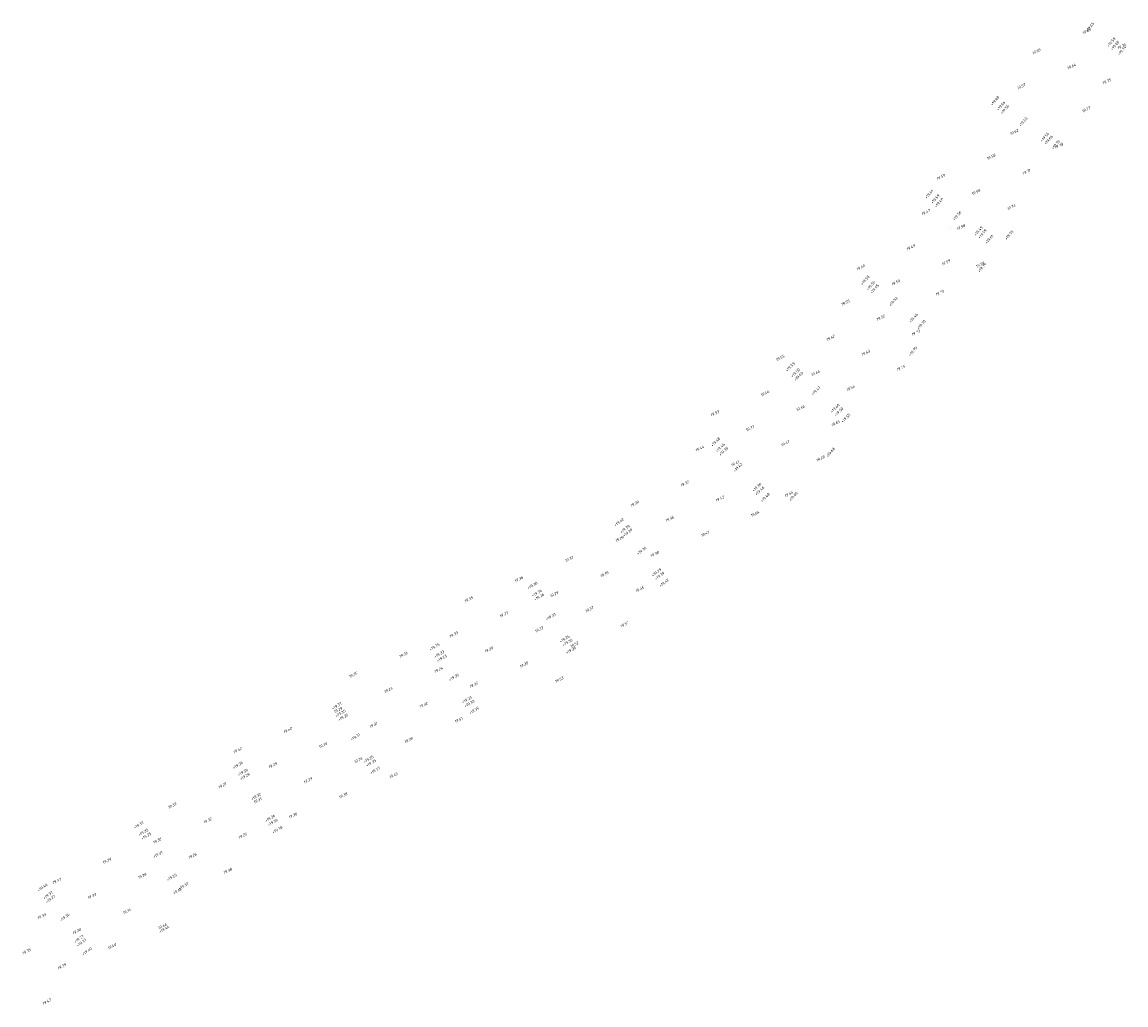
# Model space of a CAD drawing. Header units: metres. Extents: x 202983 to 204040, y 388598 to 392940.
# Tile 4 of 19: x 203753 to 203897, y 389555 to 389683. Entities that reach past the tile are written whole.
import ezdxf

# ---------------------------------------------------------------- set-up
doc = ezdxf.new("R2010")
doc.units = ezdxf.units.M
doc.linetypes.add('XX-HIDDEN', pattern=[4, 2, -2])
for name, color, linetype, lineweight in [('B-WE-OG-HOOGTEPUNT-T18', 252, 'Continuous', 18), ('N-WE-AM-AS_EXTENTION-G', 252, 'XX-HIDDEN', 18), ('N-WE-OG-HOOGTEPUNT-T25', 7, 'Continuous', 25)]:
    doc.layers.add(name, color=color, linetype=linetype, lineweight=lineweight)
doc.styles.add('NLCS-ISO', font='NLCS-ISO.ttf')
doc.styles.add('NLCS-ISO-M200-T18', font='NLCS-ISO.ttf', dxfattribs={"height": 0.36})

msp = doc.modelspace()

# ---------------------------------------------------------------- linework, layer by layer
at = {"layer": 'N-WE-AM-AS_EXTENTION-G', "color": 135, "linetype": 'XX-HIDDEN', "lineweight": 18}
msp.add_line((203874.18, 389656.2), (203874.18, 389656.2), dxfattribs=at)

# ---------------------------------------------------------------- texts
at = {"layer": 'B-WE-OG-HOOGTEPUNT-T18', "linetype": 'Continuous', "lineweight": 18, "char_height": 0.36, "attachment_point": 8, "rotation": 27, "style": 'NLCS-ISO'}
for s, insert in [('{\\fNLCS-ISO|b0|i1|c0|p2;\\C256;19.65}', (203891.95, 389681.73, 19.65)), ('{\\fNLCS-ISO|b0|i1|c0|p2;\\C256;19.74}', (203896.55, 389679.77, 19.74)), ('{\\fNLCS-ISO|b0|i1|c0|p2;\\C256;19.65}', (203885.39, 389679.1, 19.65)), ('{\\fNLCS-ISO|b0|i1|c0|p2;\\C256;19.64}', (203889.98, 389677.14, 19.64)), ('{\\fNLCS-ISO|b0|i1|c0|p2;\\C256;19.57}', (203883.42, 389674.51, 19.57)), ('{\\fNLCS-ISO|b0|i1|c0|p2;\\C256;19.75}', (203894.58, 389675.17, 19.75)), ('{\\fNLCS-ISO|b0|i1|c0|p2;\\C256;19.77}', (203891.89, 389671.51, 19.77)), ('{\\fNLCS-ISO|b0|i1|c0|p2;\\C256;19.62}', (203882.49, 389668.55, 19.62)), ('{\\fNLCS-ISO|b0|i1|c0|p2;\\C256;19.78}', (203888.34, 389666.75, 19.78)), ('{\\fNLCS-ISO|b0|i1|c0|p2;\\C256;19.58}', (203879.49, 389665.31, 19.58)), ('{\\fNLCS-ISO|b0|i1|c0|p2;\\C256;19.59}', (203872.92, 389662.68, 19.59)), ('{\\fNLCS-ISO|b0|i1|c0|p2;\\C256;19.71}', (203884.08, 389663.35, 19.71)), ('{\\fNLCS-ISO|b0|i1|c0|p2;\\C256;19.58}', (203877.52, 389660.71, 19.58)), ('{\\fNLCS-ISO|b0|i1|c0|p2;\\C256;19.74}', (203882.12, 389658.75, 19.74)), ('{\\fNLCS-ISO|b0|i1|c0|p2;\\C256;19.47}', (203870.96, 389658.08, 19.47)), ('{\\fNLCS-ISO|b0|i1|c0|p2;\\C256;19.58}', (203875.55, 389656.12, 19.58)), ('{\\fNLCS-ISO|b0|i1|c0|p2;\\C256;19.49}', (203868.99, 389653.49, 19.49)), ('{\\fNLCS-ISO|b0|i1|c0|p2;\\C256;19.59}', (203873.59, 389651.52, 19.59)), ('{\\fNLCS-ISO|b0|i1|c0|p2;\\C256;19.79}', (203878.05, 389651.2, 19.79)), ('{\\fNLCS-ISO|b0|i1|c0|p2;\\C256;19.60}', (203862.43, 389650.86, 19.6)), ('{\\fNLCS-ISO|b0|i1|c0|p2;\\C256;19.50}', (203867.02, 389648.89, 19.5)), ('{\\fNLCS-ISO|b0|i1|c0|p2;\\C256;19.70}', (203872.78, 389647.54, 19.7)), ('{\\fNLCS-ISO|b0|i1|c0|p2;\\C256;19.55}', (203860.46, 389646.26, 19.55)), ('{\\fNLCS-ISO|b0|i1|c0|p2;\\C256;19.52}', (203865.06, 389644.29, 19.52)), ('{\\fNLCS-ISO|b0|i1|c0|p2;\\C256;19.73}', (203869.65, 389642.33, 19.73)), ('{\\fNLCS-ISO|b0|i1|c0|p2;\\C256;19.42}', (203858.49, 389641.66, 19.42)), ('{\\fNLCS-ISO|b0|i1|c0|p2;\\C256;19.53}', (203863.09, 389639.7, 19.53)), ('{\\fNLCS-ISO|b0|i1|c0|p2;\\C256;19.55}', (203851.93, 389639.03, 19.55)), ('{\\fNLCS-ISO|b0|i1|c0|p2;\\C256;19.44}', (203856.53, 389637.06, 19.44)), ('{\\fNLCS-ISO|b0|i1|c0|p2;\\C256;19.75}', (203867.69, 389637.73, 19.75)), ('{\\fNLCS-ISO|b0|i1|c0|p2;\\C256;19.54}', (203861.12, 389635.1, 19.54)), ('{\\fNLCS-ISO|b0|i1|c0|p2;\\C256;19.46}', (203849.96, 389634.43, 19.46)), ('{\\fNLCS-ISO|b0|i1|c0|p2;\\C256;19.46}', (203854.56, 389632.47, 19.46)), ('{\\fNLCS-ISO|b0|i1|c0|p2;\\C256;19.53}', (203843.4, 389631.8, 19.53)), ('{\\fNLCS-ISO|b0|i1|c0|p2;\\C256;19.37}', (203848, 389629.84, 19.37)), ('{\\fNLCS-ISO|b0|i1|c0|p2;\\C256;19.65}', (203859.16, 389630.5, 19.65)), ('{\\fNLCS-ISO|b0|i1|c0|p2;\\C256;19.47}', (203852.59, 389627.87, 19.47)), ('{\\fNLCS-ISO|b0|i1|c0|p2;\\C256;19.44}', (203841.43, 389627.21, 19.44)), ('{\\fNLCS-ISO|b0|i1|c0|p2;\\C256;19.41}', (203846.03, 389625.24, 19.41)), ('{\\fNLCS-ISO|b0|i1|c0|p2;\\C256;19.68}', (203857.19, 389625.9, 19.68)), ('{\\fNLCS-ISO|b0|i1|c0|p2;\\C256;19.32}', (203839.47, 389622.61, 19.32)), ('{\\fNLCS-ISO|b0|i1|c0|p2;\\C256;19.42}', (203844.06, 389620.64, 19.42)), ('{\\fNLCS-ISO|b0|i1|c0|p2;\\C256;19.66}', (203853.07, 389621.26, 19.66)), ('{\\fNLCS-ISO|b0|i1|c0|p2;\\C256;19.39}', (203832.9, 389619.98, 19.39)), ('{\\fNLCS-ISO|b0|i1|c0|p2;\\C256;19.36}', (203837.5, 389618.01, 19.36)), ('{\\fNLCS-ISO|b0|i1|c0|p2;\\C256;19.64}', (203848.66, 389618.68, 19.64)), ('{\\fNLCS-ISO|b0|i1|c0|p2;\\C256;19.29}', (203830.94, 389615.38, 19.29)), ('{\\fNLCS-ISO|b0|i1|c0|p2;\\C256;19.41}', (203842.1, 389616.05, 19.41)), ('{\\fNLCS-ISO|b0|i1|c0|p2;\\C256;19.37}', (203824.37, 389612.75, 19.37)), ('{\\fNLCS-ISO|b0|i1|c0|p2;\\C256;19.38}', (203835.53, 389613.41, 19.38)), ('{\\fNLCS-ISO|b0|i1|c0|p2;\\C256;19.35}', (203828.97, 389610.78, 19.35)), ('{\\fNLCS-ISO|b0|i1|c0|p2;\\C256;19.36}', (203817.81, 389610.12, 19.36)), ('{\\fNLCS-ISO|b0|i1|c0|p2;\\C256;19.29}', (203822.41, 389608.15, 19.29)), ('{\\fNLCS-ISO|b0|i1|c0|p2;\\C256;19.45}', (203833.57, 389608.82, 19.45)), ('{\\fNLCS-ISO|b0|i1|c0|p2;\\C256;19.35}', (203811.25, 389607.49, 19.35)), ('{\\fNLCS-ISO|b0|i1|c0|p2;\\C256;19.23}', (203815.84, 389605.52, 19.23)), ('{\\fNLCS-ISO|b0|i1|c0|p2;\\C256;19.37}', (203827, 389606.19, 19.37)), ('{\\fNLCS-ISO|b0|i1|c0|p2;\\C256;19.33}', (203820.44, 389603.56, 19.33)), ('{\\fNLCS-ISO|b0|i1|c0|p2;\\C256;19.57}', (203831.6, 389604.22, 19.57)), ('{\\fNLCS-ISO|b0|i1|c0|p2;\\C256;19.33}', (203809.28, 389602.89, 19.33)), ('{\\fNLCS-ISO|b0|i1|c0|p2;\\C256;19.29}', (203813.88, 389600.93, 19.29)), ('{\\fNLCS-ISO|b0|i1|c0|p2;\\C256;19.52}', (203825.04, 389601.59, 19.52)), ('{\\fNLCS-ISO|b0|i1|c0|p2;\\C256;19.36}', (203802.72, 389600.26, 19.36)), ('{\\fNLCS-ISO|b0|i1|c0|p2;\\C256;19.35}', (203796.15, 389597.63, 19.35)), ('{\\fNLCS-ISO|b0|i1|c0|p2;\\C256;19.24}', (203807.31, 389598.29, 19.24)), ('{\\fNLCS-ISO|b0|i1|c0|p2;\\C256;19.35}', (203818.47, 389598.96, 19.35)), ('{\\fNLCS-ISO|b0|i1|c0|p2;\\C256;19.33}', (203811.91, 389596.33, 19.33)), ('{\\fNLCS-ISO|b0|i1|c0|p2;\\C256;19.53}', (203823.07, 389596.99, 19.53)), ('{\\fNLCS-ISO|b0|i1|c0|p2;\\C256;19.24}', (203800.75, 389595.66, 19.24)), ('{\\fNLCS-ISO|b0|i1|c0|p2;\\C256;19.30}', (203805.35, 389593.7, 19.3)), ('{\\fNLCS-ISO|b0|i1|c0|p2;\\C256;19.29}', (203794.19, 389593.03, 19.29)), ('{\\fNLCS-ISO|b0|i1|c0|p2;\\C256;19.40}', (203787.62, 389590.4, 19.4)), ('{\\fNLCS-ISO|b0|i1|c0|p2;\\C256;19.31}', (203798.78, 389591.07, 19.31)), ('{\\fNLCS-ISO|b0|i1|c0|p2;\\C256;19.51}', (203809.94, 389591.73, 19.51)), ('{\\fNLCS-ISO|b0|i1|c0|p2;\\C256;19.39}', (203803.38, 389589.1, 19.39)), ('{\\fNLCS-ISO|b0|i1|c0|p2;\\C256;19.42}', (203781.06, 389587.77, 19.42)), ('{\\fNLCS-ISO|b0|i1|c0|p2;\\C256;19.30}', (203792.22, 389588.44, 19.3)), ('{\\fNLCS-ISO|b0|i1|c0|p2;\\C256;19.28}', (203796.82, 389586.47, 19.28)), ('{\\fNLCS-ISO|b0|i1|c0|p2;\\C256;19.29}', (203785.66, 389585.81, 19.29)), ('{\\fNLCS-ISO|b0|i1|c0|p2;\\C256;19.27}', (203779.09, 389583.17, 19.27)), ('{\\fNLCS-ISO|b0|i1|c0|p2;\\C256;19.29}', (203790.25, 389583.84, 19.29)), ('{\\fNLCS-ISO|b0|i1|c0|p2;\\C256;19.43}', (203801.41, 389584.5, 19.43)), ('{\\fNLCS-ISO|b0|i1|c0|p2;\\C256;19.38}', (203794.85, 389581.87, 19.38)), ('{\\fNLCS-ISO|b0|i1|c0|p2;\\C256;19.39}', (203772.53, 389580.54, 19.39)), ('{\\fNLCS-ISO|b0|i1|c0|p2;\\C256;19.31}', (203783.69, 389581.21, 19.31)), ('{\\fNLCS-ISO|b0|i1|c0|p2;\\C256;19.36}', (203788.29, 389579.24, 19.36)), ('{\\fNLCS-ISO|b0|i1|c0|p2;\\C256;19.32}', (203777.13, 389578.58, 19.32)), ('{\\fNLCS-ISO|b0|i1|c0|p2;\\C256;19.30}', (203770.56, 389575.95, 19.3)), ('{\\fNLCS-ISO|b0|i1|c0|p2;\\C256;19.25}', (203781.72, 389576.61, 19.25)), ('{\\fNLCS-ISO|b0|i1|c0|p2;\\C256;19.29}', (203764, 389573.32, 19.29)), ('{\\fNLCS-ISO|b0|i1|c0|p2;\\C256;19.26}', (203775.16, 389573.98, 19.26)), ('{\\fNLCS-ISO|b0|i1|c0|p2;\\C256;19.38}', (203779.76, 389572.01, 19.38)), ('{\\fNLCS-ISO|b0|i1|c0|p2;\\C256;19.37}', (203757.44, 389570.69, 19.37)), ('{\\fNLCS-ISO|b0|i1|c0|p2;\\C256;19.28}', (203768.6, 389571.35, 19.28)), ('{\\fNLCS-ISO|b0|i1|c0|p2;\\C256;19.35}', (203773.19, 389569.38, 19.35)), ('{\\fNLCS-ISO|b0|i1|c0|p2;\\C256;19.33}', (203762.03, 389568.72, 19.33)), ('{\\fNLCS-ISO|b0|i1|c0|p2;\\C256;19.33}', (203755.47, 389566.09, 19.33)), ('{\\fNLCS-ISO|b0|i1|c0|p2;\\C256;19.34}', (203766.63, 389566.75, 19.34)), ('{\\fNLCS-ISO|b0|i1|c0|p2;\\C256;19.44}', (203771.23, 389564.79, 19.44)), ('{\\fNLCS-ISO|b0|i1|c0|p2;\\C256;19.28}', (203760.07, 389564.12, 19.28)), ('{\\fNLCS-ISO|b0|i1|c0|p2;\\C256;19.40}', (203764.66, 389562.16, 19.4)), ('{\\fNLCS-ISO|b0|i1|c0|p2;\\C256;19.35}', (203753.5, 389561.49, 19.35)), ('{\\fNLCS-ISO|b0|i1|c0|p2;\\C256;19.39}', (203758.1, 389559.53, 19.39)), ('{\\fNLCS-ISO|b0|i1|c0|p2;\\C256;19.43}', (203756.13, 389554.93, 19.43))]:
    msp.add_mtext(s, dxfattribs=dict(at, insert=insert))
at = {"layer": 'N-WE-OG-HOOGTEPUNT-T25', "linetype": 'Continuous', "lineweight": 25, "char_height": 0.36, "attachment_point": 8, "style": 'NLCS-ISO-M200-T18'}
for s, insert, rotation in [('{\\fNLCS-ISO|b0|i0|c0|p2;+19.65}', (203892.46, 389682.33, 19.65), 49.5), ('{\\fNLCS-ISO|b0|i0|c0|p2;+19.58}', (203895.26, 389680.35, 19.58), 49.5), ('{\\fNLCS-ISO|b0|i0|c0|p2;+19.68}', (203895.74, 389679.93, 19.68), 49.5), ('+19.74', (203896.65, 389679.26, 19.7), 49.5), ('{\\fNLCS-ISO|b0|i0|c0|p2;+19.68}', (203880.06, 389672.71, 19.68), 49.5), ('{\\fNLCS-ISO|b0|i0|c0|p2;+19.66}', (203880.85, 389672.04, 19.66), 49.5), ('{\\fNLCS-ISO|b0|i0|c0|p2;+19.56}', (203881.34, 389671.57, 19.56), 49.5), ('{\\fNLCS-ISO|b0|i0|c0|p2;+19.63}', (203883.75, 389669.94, 19.63), 49.5), ('{\\fNLCS-ISO|b0|i0|c0|p2;+19.56}', (203886.56, 389667.95, 19.56), 49.5), ('{\\fNLCS-ISO|b0|i0|c0|p2;+19.66}', (203887.06, 389667.57, 19.66), 49.5), ('+19.70', (203888.01, 389666.96, 19.68), 49.5), ('{\\fNLCS-ISO|b0|i0|c0|p2;+19.61}', (203871.46, 389660.49, 19.61), 49.5), ('{\\fNLCS-ISO|b0|i0|c0|p2;+19.59}', (203872.27, 389659.86, 19.59), 49.5), ('{\\fNLCS-ISO|b0|i0|c0|p2;+19.49}', (203872.74, 389659.39, 19.49), 49.5), ('{\\fNLCS-ISO|b0|i0|c0|p2;+19.56}', (203875.11, 389657.69, 19.56), 49.5), ('{\\fNLCS-ISO|b0|i0|c0|p2;+19.49}', (203877.91, 389655.68, 19.49), 49.5), ('{\\fNLCS-ISO|b0|i0|c0|p2;+19.59}', (203878.42, 389655.31, 19.59), 49.5), ('+19.75', (203881.92, 389655.15, 19.61), 49.5), ('{\\fNLCS-ISO|b0|i0|c0|p2;+19.61}', (203879.32, 389654.6, 19.61), 49.5), ('+19.79', (203878.38, 389650.91, 19.61), 49.5), ('{\\fNLCS-ISO|b0|i0|c0|p2;+19.58}', (203863.11, 389649.25, 19.58), 49.5), ('{\\fNLCS-ISO|b0|i0|c0|p2;+19.55}', (203863.87, 389648.55, 19.55), 49.5), ('{\\fNLCS-ISO|b0|i0|c0|p2;+19.45}', (203864.35, 389648.12, 19.45), 49.5), ('{\\fNLCS-ISO|b0|i0|c0|p2;+19.52}', (203866.8, 389646.47, 19.52), 49.5), ('{\\fNLCS-ISO|b0|i0|c0|p2;+19.46}', (203869.42, 389644.31, 19.46), 49.5), ('+19.70', (203870.45, 389643.45, 19.56), 49.5), ('+19.75', (203869.35, 389639.96, 19.56), 49.5), ('{\\fNLCS-ISO|b0|i0|c0|p2;+19.53}', (203853.32, 389637.9, 19.53), 44.7321), ('{\\fNLCS-ISO|b0|i0|c0|p2;+19.50}', (203853.99, 389637.15, 19.5), 44.7321), ('{\\fNLCS-ISO|b0|i0|c0|p2;+19.40}', (203854.4, 389636.67, 19.4), 44.7321), ('{\\fNLCS-ISO|b0|i0|c0|p2;+19.47}', (203856.68, 389634.8, 19.47), 44.7321), ('{\\fNLCS-ISO|b0|i0|c0|p2;+19.40}', (203859.16, 389632.51, 19.4), 44.7321), ('{\\fNLCS-ISO|b0|i0|c0|p2;+19.50}', (203859.65, 389632.05, 19.5), 44.7321), ('+19.55', (203860.57, 389631.23, 19.53), 44.7321), ('{\\fNLCS-ISO|b0|i0|c0|p2;+19.48}', (203843.57, 389628.11, 19.48), 44.7321), ('{\\fNLCS-ISO|b0|i0|c0|p2;+19.46}', (203844.17, 389627.35, 19.46), 44.7321), ('{\\fNLCS-ISO|b0|i0|c0|p2;+19.36}', (203844.61, 389626.88, 19.36), 44.7321), ('+19.68', (203858.6, 389626.76, 19.48), 50.0914), ('{\\fNLCS-ISO|b0|i0|c0|p2;+19.42}', (203846.47, 389624.78, 19.42), 44.7321), ('{\\fNLCS-ISO|b0|i0|c0|p2;+19.36}', (203848.95, 389622.19, 19.36), 44.7321), ('{\\fNLCS-ISO|b0|i0|c0|p2;+19.46}', (203849.33, 389621.73, 19.46), 44.7321), ('{\\fNLCS-ISO|b0|i0|c0|p2;+19.48}', (203850.04, 389620.86, 19.48), 44.7321), ('+19.66', (203853.74, 389621, 19.48), 50.0914), ('{\\fNLCS-ISO|b0|i0|c0|p2;+19.42}', (203830.94, 389617.62, 19.42), 37.5572), ('{\\fNLCS-ISO|b0|i0|c0|p2;+19.39}', (203831.71, 389616.72, 19.39), 37.5572), ('{\\fNLCS-ISO|b0|i0|c0|p2;+19.29}', (203832.07, 389616.25, 19.29), 37.5572), ('{\\fNLCS-ISO|b0|i0|c0|p2;+19.36}', (203833.89, 389613.89, 19.36), 37.5572), ('{\\fNLCS-ISO|b0|i0|c0|p2;+19.29}', (203835.84, 389611.05, 19.29), 37.5572), ('{\\fNLCS-ISO|b0|i0|c0|p2;+19.39}', (203836.24, 389610.59, 19.39), 37.5572), ('{\\fNLCS-ISO|b0|i0|c0|p2;+19.38}', (203819.61, 389609.33, 19.38), 30.982), ('{\\fNLCS-ISO|b0|i0|c0|p2;+19.42}', (203836.82, 389609.69, 19.42), 37.5572), ('{\\fNLCS-ISO|b0|i0|c0|p2;+19.36}', (203820.18, 389608.34, 19.36), 30.982), ('{\\fNLCS-ISO|b0|i0|c0|p2;+19.26}', (203820.48, 389607.82, 19.26), 30.982), ('{\\fNLCS-ISO|b0|i0|c0|p2;+19.33}', (203822.02, 389605.27, 19.33), 30.982), ('{\\fNLCS-ISO|b0|i0|c0|p2;+19.26}', (203823.81, 389602.35, 19.26), 30.982), ('{\\fNLCS-ISO|b0|i0|c0|p2;+19.36}', (203824.19, 389601.9, 19.36), 30.982), ('{\\fNLCS-ISO|b0|i0|c0|p2;+19.35}', (203806.81, 389601.3, 19.35), 30.982), ('{\\fNLCS-ISO|b0|i0|c0|p2;+19.38}', (203824.64, 389600.87, 19.38), 30.982), ('{\\fNLCS-ISO|b0|i0|c0|p2;+19.33}', (203807.43, 389600.34, 19.33), 30.982), ('{\\fNLCS-ISO|b0|i0|c0|p2;+19.23}', (203807.76, 389599.81, 19.23), 30.982), ('{\\fNLCS-ISO|b0|i0|c0|p2;+19.30}', (203809.34, 389597.33, 19.3), 30.982), ('{\\fNLCS-ISO|b0|i0|c0|p2;+19.37}', (203794.05, 389593.59, 19.37), 30.982), ('{\\fNLCS-ISO|b0|i0|c0|p2;+19.23}', (203811.05, 389594.4, 19.23), 30.982), ('{\\fNLCS-ISO|b0|i0|c0|p2;+19.33}', (203811.38, 389593.9, 19.33), 30.982), ('{\\fNLCS-ISO|b0|i0|c0|p2;+19.35}', (203794.55, 389592.62, 19.35), 30.982), ('{\\fNLCS-ISO|b0|i0|c0|p2;+19.25}', (203794.88, 389592.1, 19.25), 30.982), ('{\\fNLCS-ISO|b0|i0|c0|p2;+19.35}', (203811.98, 389592.99, 19.35), 30.982), ('{\\fNLCS-ISO|b0|i0|c0|p2;+19.31}', (203796.47, 389589.54, 19.31), 30.982), ('{\\fNLCS-ISO|b0|i0|c0|p2;+19.25}', (203798.2, 389586.62, 19.25), 30.982), ('{\\fNLCS-ISO|b0|i0|c0|p2;+19.35}', (203798.52, 389586.13, 19.35), 30.982), ('{\\fNLCS-ISO|b0|i0|c0|p2;+19.38}', (203781.14, 389585.85, 19.38), 30.982), ('{\\fNLCS-ISO|b0|i0|c0|p2;+19.36}', (203781.78, 389584.92, 19.36), 30.982), ('{\\fNLCS-ISO|b0|i0|c0|p2;+19.37}', (203799.06, 389585.16, 19.37), 30.982), ('{\\fNLCS-ISO|b0|i0|c0|p2;+19.26}', (203782.05, 389584.38, 19.26), 30.982), ('{\\fNLCS-ISO|b0|i0|c0|p2;+19.32}', (203783.5, 389581.75, 19.32), 30.982), ('{\\fNLCS-ISO|b0|i0|c0|p2;+19.26}', (203785.35, 389578.92, 19.26), 30.982), ('{\\fNLCS-ISO|b0|i0|c0|p2;+19.37}', (203768.18, 389578.03, 19.37), 31.0822), ('{\\fNLCS-ISO|b0|i0|c0|p2;+19.36}', (203785.7, 389578.38, 19.36), 30.982), ('{\\fNLCS-ISO|b0|i0|c0|p2;+19.38}', (203786.31, 389577.42, 19.38), 30.982), ('{\\fNLCS-ISO|b0|i0|c0|p2;+19.35}', (203768.78, 389577.07, 19.35), 31.0822), ('{\\fNLCS-ISO|b0|i0|c0|p2;+19.25}', (203769.16, 389576.58, 19.25), 31.0822), ('{\\fNLCS-ISO|b0|i0|c0|p2;+19.31}', (203770.67, 389574.17, 19.31), 31.0822), ('{\\fNLCS-ISO|b0|i0|c0|p2;+19.25}', (203772.49, 389571.19, 19.25), 31.0822), ('{\\fNLCS-ISO|b0|i0|c0|p2;+19.40}', (203755.64, 389569.88, 19.4), 36.067), ('{\\fNLCS-ISO|b0|i0|c0|p2;+19.37}', (203756.35, 389568.87, 19.37), 36.067), ('{\\fNLCS-ISO|b0|i0|c0|p2;+19.37}', (203774.05, 389570.05, 19.37), 31.0822), ('{\\fNLCS-ISO|b0|i0|c0|p2;+19.27}', (203756.68, 389568.36, 19.27), 36.067), ('{\\fNLCS-ISO|b0|i0|c0|p2;+19.34}', (203758.54, 389565.99, 19.34), 36.067), ('+19.44', (203771.51, 389564.42, 19.37), 31.0822), ('{\\fNLCS-ISO|b0|i0|c0|p2;+19.27}', (203760.39, 389563.15, 19.27), 36.067), ('{\\fNLCS-ISO|b0|i0|c0|p2;+19.37}', (203760.74, 389562.67, 19.37), 36.067), ('{\\fNLCS-ISO|b0|i0|c0|p2;+19.40}', (203761.43, 389561.54, 19.4), 36.067)]:
    msp.add_mtext(s, dxfattribs=dict(at, insert=insert, rotation=rotation))

doc.saveas('drawing.dxf')
